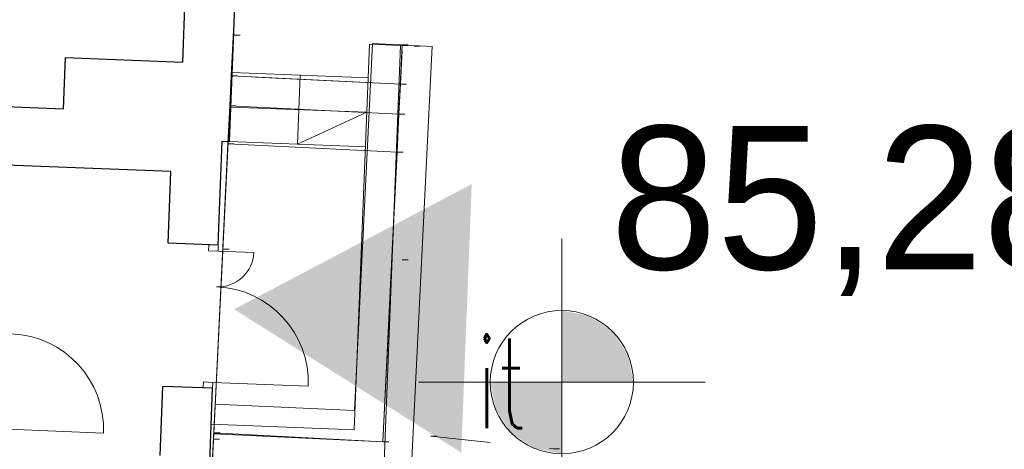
# Model space of a CAD drawing. Extents: x -134780 to 5540120, y 74663 to 5964901.
# Tile 69 of 84: x 5539591.7 to 5539599.96, y 5961353.77 to 5961357.37. Entities that reach past the tile are written whole.
import ezdxf

# ---------------------------------------------------------------- set-up
doc = ezdxf.new("R2010")
doc.units = 0
doc.header["$MEASUREMENT"] = 0
doc.set_wipeout_variables(frame=1)
doc.linetypes.add('L_0_03', pattern=[1, 0.5, -0.5])
doc.linetypes.add('L_0_06', pattern=[2, 1.5, -0.5])
for name, color, linetype, lineweight in [('0_Nr_Pióra__7', 7, 'Continuous', 13), ('312_budynek_ewidencyjny_Nr_Pióra__7', 7, 'Continuous', 13), ('bt_Nr_Pióra__7', 7, 'Continuous', 13), ('INWENT RZĘDNE_Nr_Pióra__21', 7, 'Continuous', 9), ('INWENT. DRZWI_Nr_Pióra__5', 7, 'Continuous', 13), ('INWENT.ŚCIANY_Nr_Pióra__1', 7, 'Continuous', 25), ('INWENT.ŚCIANY_Nr_Pióra__5', 7, 'Continuous', 13), ('mapa', 7, 'Continuous', 13), ('mur_op_Nr_Pióra__7', 7, 'Continuous', 13), ('sch_Nr_Pióra__7', 7, 'Continuous', 13), ('zasuwa_lub_zawor_Nr_Pióra__7', 7, 'Continuous', 13)]:
    doc.layers.add(name, color=color, linetype=linetype, lineweight=lineweight)
doc.layers.add('arch wypelnienia_Nr_Pióra__54', color=7, linetype='Continuous', lineweight=25, true_color=0xbd8b17)
doc.layers.add('IT_Nr_Pióra__96', color=7, linetype='Continuous', lineweight=13, true_color=0x00d59f)
doc.layers.add('INWENT RZĘDNE', color=7, linetype='Continuous')
doc.styles.add('GENERATED_STYLE_1', font='txt')
doc.styles.add('GENERATED_STYLE_7', font='Simplex.shx', dxfattribs={"bigfont": 'BIGFONT.SHX'})
doc.linetypes.add('L_0_29_SHX', pattern='A,0,[1,Rusinowo ZAGOSPODAROWANIE1.Shx,S=5,R=0,X=0,Y=0],-5,0', length=5)

# ---------------------------------------------------------------- blocks, each defined once
blk = doc.blocks.new('Koty wysokościowe_7', base_point=(-117590.1, 128960.9))
at = {"layer": 'INWENT RZĘDNE_Nr_Pióra__21', "linetype": 'Continuous'}
for points in [[(-117590.1, 128960.9), (-116990.1, 128960.9), (-117035.8, 129190.5), (-117165.9, 129385.1), (-117360.5, 129515.2), (-117590.1, 129560.9)], [(-117590.1, 128960.9), (-118190.1, 128960.9), (-118144.5, 128731.3), (-118014.4, 128536.6), (-117819.7, 128406.5), (-117590.1, 128360.9)]]:
    blk.add_hatch(color=256, dxfattribs=at).paths.add_polyline_path(points, flags=0)
for p, q in [((-117590.1, 127760.9), (-117590.1, 130160.9)), ((-118790.1, 128960.9), (-116390.1, 128960.9))]:
    blk.add_line(p, q, dxfattribs=at)
blk.add_circle((-117590.1, 128960.9), 600, dxfattribs=at)
at = {"layer": 'INWENT RZĘDNE_Nr_Pióra__21', "insert": (-117184, 129682.8), "char_height": 1200, "attachment_point": 7, "style": 'GENERATED_STYLE_1'}
blk.add_mtext('{85,28}', dxfattribs=at)
blk = doc.blocks.new('mapa')
at = {"layer": 'arch wypelnienia_Nr_Pióra__54', "linetype": 'Continuous'}
blk.add_hatch(color=252, dxfattribs=at).paths.add_polyline_path([(5539595.4921, 5961355.9941), (5539593.5011, 5961354.946), (5539595.4043, 5961353.7458)], flags=0)
at = {"layer": '0_Nr_Pióra__7', "color": 252, "linetype": 'Continuous'}
for p, q in [((5539593.5, 5961357.24), (5539593.55, 5961357.24)), ((5539594.8507, 5961357.1595), (5539594.9007, 5961357.1595)), ((5539594.8871, 5961357.1573), (5539594.9371, 5961357.1573)), ((5539594.9086, 5961357.156), (5539594.9586, 5961357.156)), ((5539594.91, 5961357.16), (5539594.96, 5961357.16)), ((5539594.91, 5961357.16), (5539594.96, 5961357.16)), ((5539594.91, 5961357.16), (5539594.96, 5961357.16)), ((5539595.01, 5961357.15), (5539595.06, 5961357.15)), ((5539593.4772, 5961356.8997), (5539593.5272, 5961356.8997)), ((5539594.8941, 5961356.8308), (5539594.9441, 5961356.8308)), ((5539593.4648, 5961356.6498), (5539593.5148, 5961356.6498)), ((5539594.882, 5961356.5789), (5539594.932, 5961356.5789)), ((5539593.4491, 5961356.3301), (5539593.4991, 5961356.3301)), ((5539594.8668, 5961356.2626), (5539594.9168, 5961356.2626)), ((5539593.41, 5961355.45), (5539593.46, 5961355.45)), ((5539594.91, 5961355.36), (5539594.96, 5961355.36)), ((5539593.3297, 5961353.91), (5539593.3797, 5961353.91)), ((5539593.3271, 5961353.8576), (5539593.3771, 5961353.8576)), ((5539593.3293, 5961353.9014), (5539593.3793, 5961353.9014)), ((5539594.747, 5961353.837), (5539594.797, 5961353.837)), ((5539595.15, 5961353.882), (5539595.2, 5961353.882)), ((5539596.177, 5961353.776), (5539596.227, 5961353.776))]:
    blk.add_line(p, q, dxfattribs=at)
at = {"layer": '312_budynek_ewidencyjny_Nr_Pióra__7', "color": 252, "linetype": 'Continuous', "flags": 128}
blk.add_lwpolyline([(5539593.78, 5961363.04), (5539593.31, 5961353.51)], dxfattribs=at)
at = {"layer": 'bt_Nr_Pióra__7', "color": 252, "linetype": 'L_0_06', "flags": 128}
blk.add_lwpolyline([(5539593.4772, 5961356.8997), (5539593.78, 5961363.04), (5539587.33, 5961363.34), (5539587.18, 5961360.18), (5539584.98, 5961360.25), (5539584.98, 5961361.41), (5539580.92, 5961361.43), (5539580.81, 5961367.97), (5539586.53, 5961371.55), (5539592.36, 5961371.55), (5539593.12, 5961372), (5539596.86, 5961374.52), (5539597.08, 5961375.38), (5539600.421, 5961375.87), (5539610.25, 5961377.71), (5539610.22, 5961375.14), (5539605.29, 5961375.49), (5539605.13, 5961372.03), (5539609.91, 5961372.04), (5539609.8989, 5961372.6018), (5539610.57, 5961372.56), (5539610.3, 5961368.66), (5539609.722, 5961368.694), (5539601.863, 5961367.549), (5539601.408, 5961362.448), (5539595.154, 5961359.805), (5539594.91, 5961357.16), (5539594.8941, 5961356.8308)], close=True, dxfattribs=at)
at = {"layer": 'INWENT. DRZWI_Nr_Pióra__5', "color": 252, "linetype": 'Continuous'}
for p, q in [((5539593.2877, 5961355.486), (5539593.2857, 5961355.4361)), ((5539593.3657, 5961355.433), (5539593.3676, 5961355.4829)), ((5539593.2857, 5961355.4361), (5539593.3657, 5961355.433)), ((5539593.3657, 5961355.433), (5539593.6655, 5961355.4212)), ((5539593.2408, 5961354.287), (5539593.2428, 5961354.3369)), ((5539593.2428, 5961354.3369), (5539593.3227, 5961354.3338)), ((5539593.3227, 5961354.3338), (5539593.3208, 5961354.2838)), ((5539593.3227, 5961354.3338), (5539594.1221, 5961354.3025)), ((5539592.4054, 5961353.9093), (5539591.606, 5961353.9405))]:
    blk.add_line(p, q, dxfattribs=at)
for centre, radius, start, end in [((5539593.3657, 5961355.433), 0.3, 267.76157, 357.76157), ((5539593.3227, 5961354.3338), 0.8, 357.76157, 87.76157), ((5539591.606, 5961353.9405), 0.8, 357.76157, 87.76157)]:
    blk.add_arc(centre, radius, start, end, dxfattribs=at)
at = {"layer": 'INWENT.ŚCIANY_Nr_Pióra__1', "color": 252, "linetype": 'Continuous'}
for p, q in [((5539593.1192, 5961358.3448), (5539593.0673, 5961357.0158)), ((5539593.4616, 5961356.3499), (5539593.5401, 5961358.3584)), ((5539592.0712, 5961356.6244), (5539592.088, 5961357.0541)), ((5539592.088, 5961357.0541), (5539593.0673, 5961357.0158)), ((5539587.4647, 5961356.8045), (5539592.0712, 5961356.6244)), ((5539592.9714, 5961356.0989), (5539587.3357, 5961356.3192)), ((5539593.3676, 5961355.4829), (5539593.4016, 5961356.3523)), ((5539593.4016, 5961356.3523), (5539593.4616, 5961356.3499)), ((5539592.948, 5961355.4993), (5539592.9714, 5961356.0989)), ((5539593.3676, 5961355.4829), (5539592.948, 5961355.4993)), ((5539592.9011, 5961354.3002), (5539592.8784, 5961353.7207)), ((5539593.3208, 5961354.2838), (5539592.9011, 5961354.3002)), ((5539593.2708, 5961353.0048), (5539593.3208, 5961354.2838))]:
    blk.add_line(p, q, dxfattribs=at)
at = {"layer": 'INWENT.ŚCIANY_Nr_Pióra__5', "color": 252, "linetype": 'Continuous'}
for p, q in [((5539594.5081, 5961353.9372), (5539594.6343, 5961357.1647)), ((5539594.8941, 5961357.1546), (5539594.6343, 5961357.1647)), ((5539594.7578, 5961353.6672), (5539594.8941, 5961357.1546)), ((5539593.4842, 5961356.9295), (5539594.6234, 5961356.8849)), ((5539594.0538, 5961356.9072), (5539594.0311, 5961356.3276)), ((5539593.4729, 5961356.6397), (5539594.612, 5961356.5952)), ((5539594.0311, 5961356.3276), (5539594.612, 5961356.5952)), ((5539593.4616, 5961356.3499), (5539594.6007, 5961356.3054)), ((5539593.309, 5961353.9841), (5539594.5081, 5961353.9372))]:
    blk.add_line(p, q, dxfattribs=at)
at = {"layer": 'IT_Nr_Pióra__96', "color": 252, "linetype": 'L_0_03', "flags": 128}
blk.add_lwpolyline([(5539595.15, 5961353.882), (5539596.177, 5961353.776)], dxfattribs=at)
at = {"layer": 'mur_op_Nr_Pióra__7', "color": 252, "linetype": 'Continuous', "flags": 128}
for points in [[(5539593.318, 5961353.6517), (5539594.9845, 5961353.5759), (5539595.1597, 5961357.1478)], [(5539593.3407, 5961354.1512), (5539594.5095, 5961354.0981), (5539594.6603, 5961357.1722)], [(5539595.1597, 5961357.1477), (5539594.6603, 5961357.1723)], [(5539593.318, 5961353.6517), (5539593.3406, 5961354.1512)]]:
    blk.add_lwpolyline(points, dxfattribs=at)
at = {"layer": 'sch_Nr_Pióra__7', "color": 252, "linetype": 'Continuous', "flags": 128}
for points in [[(5539593.4772, 5961356.8997), (5539594.8941, 5961356.8308), (5539594.882, 5961356.5789), (5539593.4648, 5961356.6498)], [(5539594.882, 5961356.5789), (5539594.8668, 5961356.2626), (5539593.4491, 5961356.3301), (5539593.4648, 5961356.6498)], [(5539593.4491, 5961356.3301), (5539594.8668, 5961356.2626), (5539594.747, 5961353.837), (5539593.3297, 5961353.91)]]:
    blk.add_lwpolyline(points, close=True, dxfattribs=at)
at = {"layer": 'INWENT RZĘDNE', "color": 252, "xscale": 0.001, "yscale": 0.001, "zscale": 0.001}
blk.add_blockref('Koty wysokościowe_7', (5539596.2475, 5961354.3357), dxfattribs=at)
at = {"layer": 'IT_Nr_Pióra__96', "color": 252, "linetype": 'Continuous', "insert": (5539595.5343, 5961354.7015), "char_height": 0.75, "attachment_point": 1, "style": 'GENERATED_STYLE_7'}
blk.add_mtext('{\\W0.660000x;it}', dxfattribs=at)

msp = doc.modelspace()

# ---------------------------------------------------------------- linework, layer by layer
at = {"layer": 'mur_op_Nr_Pióra__7', "color": 252, "linetype": 'L_0_29_SHX', "flags": 128}
msp.add_lwpolyline([(5539593.3293, 5961353.9014), (5539594.747, 5961353.837), (5539594.91, 5961357.16)], dxfattribs=at)

# ---------------------------------------------------------------- next in the draw order: block references
at = {"layer": 'mapa', "color": 4, "lineweight": 40}
msp.add_blockref('mapa', (0, 0), dxfattribs=at)

# ---------------------------------------------------------------- next in the draw order: wipeouts: each hides what was drawn before it
msp.add_wipeout([(5539444.713, 5961266.9628), (5539444.713, 5961415.4628), (5539654.713, 5961415.4628), (5539651.713, 5961412.4128), (5539457.213, 5961412.4128), (5539457.213, 5961270.0128), (5539651.713, 5961270.0128), (5539654.713, 5961266.9628)]).dxf.layer = 'zasuwa_lub_zawor_Nr_Pióra__7'

doc.saveas('drawing.dxf')
